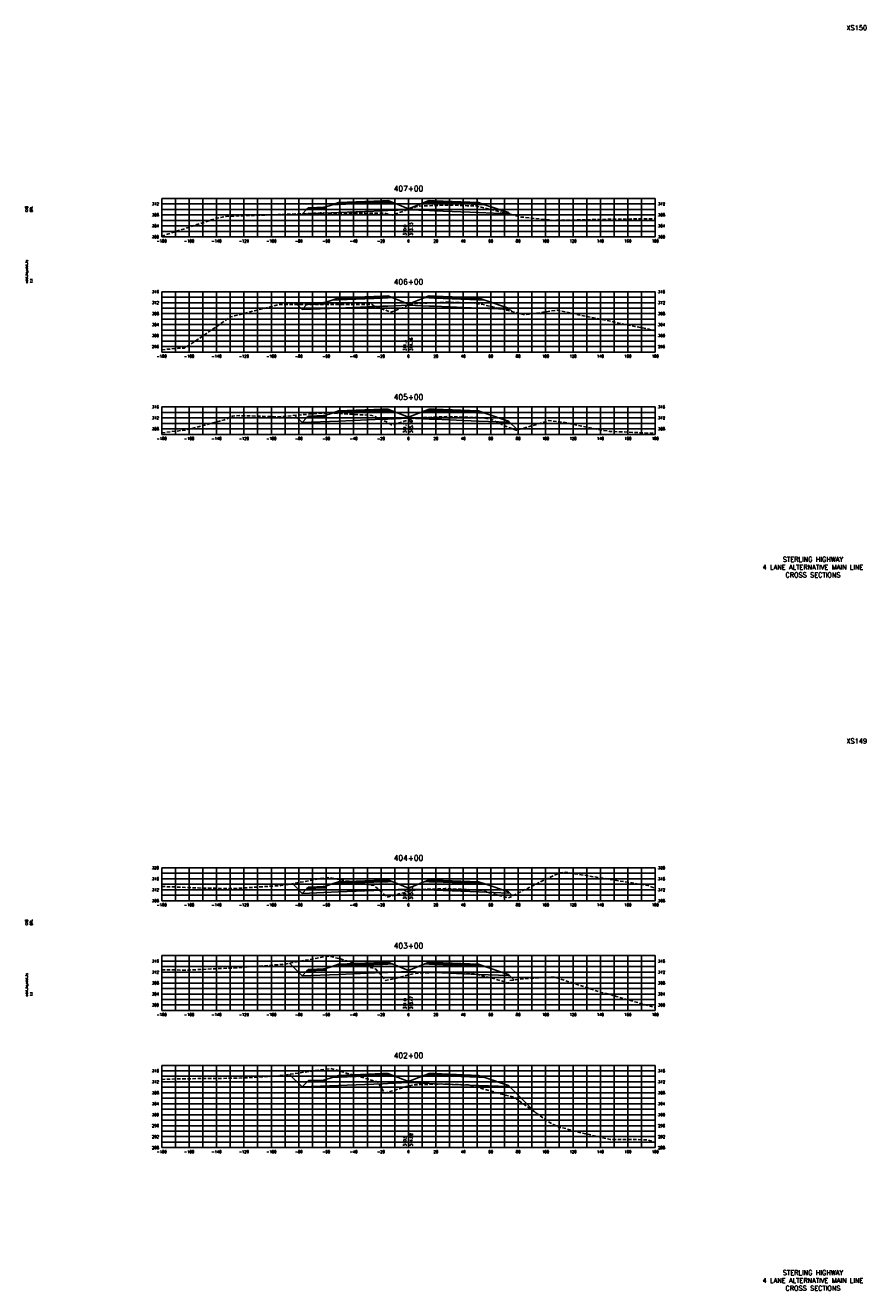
# Model space of a CAD drawing. Extents: x 37 to 9410, y 16 to 8218.
# Tile 64 of 110: x 6607 to 7220, y 2096 to 3018. Entities that reach past the tile are written whole.
import ezdxf
from ezdxf.enums import TextEntityAlignment as Align

# ---------------------------------------------------------------- set-up
doc = ezdxf.new("R2010")
doc.units = 0
doc.header["$LTSCALE"] = 20
doc.header["$MEASUREMENT"] = 0
doc.linetypes.add('HIDDEN_050%', pattern=[0.1875, 0.125, -0.0625])
for name, color, linetype in [('S-AT-TXT175', 6, 'Continuous'), ('S-AT-TXT80', 1, 'Continuous'), ('XDATUM', 3, 'Continuous'), ('XEG', 1, 'HIDDEN_050%'), ('XFG', 2, 'Continuous'), ('XGRID', 251, 'Continuous'), ('XGRIDT', 2, 'Continuous'), ('XREF-BORDER', 7, 'Continuous')]:
    doc.layers.add(name, color=color, linetype=linetype)
doc.styles.add('L100', font='simplex.shx', dxfattribs={"height": 2})
doc.styles.add('L175', font='ROMANSM.shx', dxfattribs={"height": 3.5})
doc.styles.add('L80', font='ROMANSM.shx', dxfattribs={"height": 1.6})

# ---------------------------------------------------------------- blocks, each defined once
blk = doc.blocks.new('03025_00_att1')
at = {"layer": 'S-AT-TXT175', "style": 'L175'}
for tag, p in [('NUM', (32.402, 20.822)), ('LINE1', (30.64, 1.444)), ('LINE2', (30.64, 1.161)), ('LINE3', (30.64, 0.877))]:
    blk.add_attdef(tag, text='', height=0.175, dxfattribs=at).set_placement(p, align=Align.CENTER)
at = {"layer": 'S-AT-TXT80', "style": 'L80'}
for tag, p in [('DESIGNED', (2.094, 14.201)), ('CHECKED', (2.265, 14.201)), ('DRAFTED', (2.436, 14.201)), ('PCTB', (2.094, 11.605)), ('PSCALE', (2.265, 11.605)), ('PVIEW', (2.436, 11.605))]:
    blk.add_attdef(tag, p, '', height=0.08, rotation=90, dxfattribs=at)

msp = doc.modelspace()

# ---------------------------------------------------------------- linework, layer by layer
at = {"layer": 'XDATUM', "flags": 128}
for points in [[(6808.18, 2880.86), (6808.46, 2880.58), (6835.05, 2881.65), (6867.05, 2882.93), (6871.05, 2883.09), (6886.05, 2883.69), (6901.05, 2883.09), (6905.05, 2882.93), (6937.05, 2881.65), (6959.05, 2880.77), (6959.05, 2881.65), (6960.1, 2880.6)], [(6804.8, 2814.71), (6808.46, 2811.04), (6835.05, 2812.11), (6867.05, 2813.39), (6871.05, 2813.55), (6886.05, 2814.15), (6901.05, 2813.55), (6905.05, 2813.39), (6937.05, 2812.11), (6959.05, 2811.23), (6959.05, 2812.11), (6961.63, 2809.53)], [(6803.27, 2733.83), (6808.46, 2728.64), (6835.05, 2729.71), (6867.05, 2730.99), (6871.05, 2731.15), (6886.05, 2731.75), (6901.05, 2731.15), (6905.05, 2730.99), (6937.05, 2729.71), (6959.05, 2728.83), (6959.05, 2729.71), (6965.49, 2723.27)], [(6801.38, 2392.46), (6808.46, 2385.38), (6835.05, 2386.45), (6867.05, 2387.73), (6871.05, 2387.89), (6886.05, 2388.49), (6901.05, 2387.89), (6905.05, 2387.73), (6937.05, 2386.45), (6959.05, 2385.57), (6959.05, 2386.45), (6961.94, 2383.56)], [(6799.24, 2334.48), (6808.46, 2325.26), (6835.05, 2326.33), (6867.05, 2327.61), (6871.05, 2327.77), (6886.05, 2328.37), (6901.05, 2327.77), (6905.05, 2327.61), (6937.05, 2326.33), (6959.05, 2325.45), (6959.05, 2326.33), (6963.2, 2322.18)], [(6799.34, 2253.41), (6808.46, 2244.28), (6835.05, 2245.35), (6867.05, 2246.63), (6871.05, 2246.79), (6886.05, 2247.39), (6901.05, 2246.79), (6905.05, 2246.63), (6937.05, 2245.35), (6959.05, 2244.47), (6959.05, 2245.35), (6979.27, 2225.13)]]:
    msp.add_lwpolyline(points, dxfattribs=at)
at = {"layer": 'XEG', "flags": 128}
for points in [[(6706.05, 2864.56), (6746.13, 2877.55), (6752.97, 2878.83), (6754.12, 2879.04), (6791.01, 2880.19), (6820.37, 2881.34), (6821.75, 2881.45), (6822.89, 2881.42), (6823.99, 2881.45), (6825.75, 2881.34), (6868.52, 2881.33), (6874.34, 2879.82), (6883.6, 2883.22), (6886.05, 2884.08), (6891.2, 2885.87), (6893.31, 2886.21), (6895.86, 2886.55), (6905.15, 2886.83), (6915.68, 2887.14), (6928.82, 2886.73), (6935.32, 2886.55), (6938.01, 2885.85), (6939.14, 2885.58), (6959.77, 2880.68), (6968.5, 2878.46), (6975.74, 2877.63), (6992.62, 2876.02), (7025.06, 2876.62), (7028.11, 2876.74), (7066.05, 2877.28)], [(6706.05, 2781.67), (6718.03, 2782.75), (6722.34, 2782.91), (6726.54, 2785.25), (6756.29, 2805.65), (6786.81, 2813.41), (6791.02, 2814.58), (6793.57, 2814.71), (6855.59, 2814.67), (6857.87, 2814.79), (6859.34, 2814.79), (6861.3, 2813.52), (6873.06, 2809.09), (6883.15, 2812.82), (6886.05, 2814.63), (6886.28, 2814.77), (6889.65, 2815.15), (6891.47, 2815.5), (6894.87, 2815.53), (6899.36, 2815.75), (6914.77, 2816.4), (6924.18, 2816.05), (6934.44, 2815.69), (6936.61, 2815.26), (6939.24, 2814.86), (6957.84, 2810.54), (6970.71, 2807.11), (6992.87, 2810.3), (6994.64, 2810.46), (7051.08, 2798.76), (7061.67, 2796.61), (7061.83, 2796.58), (7061.95, 2796.54), (7066.05, 2795.39)], [(6706.05, 2721.19), (6723.64, 2723.17), (6751.87, 2730.62), (6757.58, 2733.28), (6763.15, 2733.66), (6791.53, 2732.79), (6820.65, 2735.38), (6830.18, 2735.46), (6859.42, 2733.84), (6870.11, 2729.07), (6873.67, 2726.93), (6878.23, 2728.17), (6886.05, 2730.49), (6889.2, 2731.42), (6892.63, 2731.9), (6894.09, 2732.16), (6899.46, 2732.35), (6914.01, 2733), (6927.04, 2732.49), (6934.62, 2732.27), (6937.97, 2732.16), (6940.79, 2732.04), (6941.29, 2731.8), (6945.82, 2731.17), (6956.38, 2726.2), (6964.63, 2723.04), (6970.85, 2724.7), (6988.72, 2730.07), (7000.37, 2728.54), (7027, 2722.98), (7028.45, 2722.79), (7031.25, 2722.42), (7032.85, 2722.21), (7066.05, 2720.72)], [(6706.05, 2390.37), (6716.92, 2390.02), (6732.73, 2389.29), (6758.88, 2388.82), (6785.71, 2390.65), (6792.83, 2391.01), (6799.76, 2392.17), (6826.77, 2397), (6854.49, 2392.06), (6860.72, 2391.19), (6863.75, 2388.66), (6870.53, 2382.6), (6879.96, 2385.17), (6883.41, 2386.1), (6886.05, 2386.79), (6888.07, 2387.31), (6891.83, 2387.93), (6893.1, 2388.12), (6898.17, 2388.33), (6912.89, 2388.85), (6922.55, 2388.45), (6934.16, 2387.99), (6938.53, 2387.72), (6940.03, 2387.34), (6940.68, 2387.16), (6954.33, 2383.25), (6958.51, 2382.08), (6960.15, 2382.66), (6985.74, 2395.48), (6996.5, 2400.28), (7000.83, 2400.73), (7060.84, 2391.12), (7066.05, 2388.9)], [(6706.05, 2329.55), (6726.23, 2329.48), (6750.77, 2330.69), (6760.17, 2331.02), (6769.34, 2331.85), (6794.12, 2333.54), (6819.55, 2338.2), (6828.07, 2339.67), (6836.37, 2337.56), (6862.01, 2330.28), (6867.31, 2324.13), (6869.26, 2321.81), (6881.97, 2324.75), (6886.05, 2325.96), (6886.88, 2326.21), (6890.43, 2326.95), (6891.65, 2327.18), (6906.31, 2327.74), (6911.53, 2327.89), (6921.84, 2327.49), (6930.76, 2327.14), (6933.81, 2326.69), (6935.83, 2326.2), (6945.73, 2323.98), (6959.03, 2319.98), (6960, 2321.72), (6970.42, 2323.23), (6992.75, 2324.38), (7025.9, 2313.32), (7031.75, 2312.19), (7037.44, 2310.28), (7065.69, 2302.14), (7066.05, 2301.94)], [(6706.05, 2249.74), (6715.82, 2250.04), (6738.92, 2250.42), (6761.47, 2250.61), (6784.61, 2251.88), (6795.42, 2252.81), (6805.95, 2254.42), (6829.36, 2257.68), (6853.39, 2250.84), (6863.31, 2248.01), (6865.45, 2244.89), (6868.71, 2239.71), (6872.37, 2240.82), (6876.86, 2242.18), (6880.11, 2243.17), (6885.95, 2244.95), (6886.05, 2244.97), (6889.31, 2245.56), (6890.69, 2245.82), (6903.91, 2246.19), (6910.24, 2246.41), (6923.62, 2245.97), (6929.55, 2245.76), (6933.45, 2244.79), (6934.95, 2244.46), (6955.11, 2238.68), (6962.87, 2236.83), (6985.96, 2220.36), (6991.59, 2216.82), (6996.62, 2214.69), (7001.89, 2213.63), (7007.02, 2211.99), (7033.04, 2206.01), (7059.74, 2205.78), (7066.05, 2203.92)]]:
    msp.add_lwpolyline(points, dxfattribs=at)
at = {"layer": 'XFG', "flags": 128}
for points in [[(6886.05, 2884.43), (6874.1, 2889.21), (6871.05, 2889.09), (6867.05, 2888.93), (6835.05, 2887.65), (6830.48, 2887.46), (6825.05, 2885.65), (6825.05, 2884.65), (6812.01, 2884.13), (6808.46, 2880.58), (6835.05, 2881.65), (6867.05, 2882.93), (6871.05, 2883.09), (6886.05, 2883.69), (6886.05, 2884.43)], [(6871.05, 2889.43), (6867.05, 2889.27), (6835.05, 2887.99), (6835.05, 2888.99), (6830.48, 2887.46), (6835.05, 2887.65), (6867.05, 2888.93), (6871.05, 2889.09), (6874.1, 2889.21), (6871.05, 2890.43), (6871.05, 2889.43)], [(6871.05, 2890.43), (6867.05, 2890.27), (6835.05, 2888.99), (6835.05, 2888.65), (6867.05, 2889.93), (6871.05, 2890.09), (6871.05, 2890.43)], [(6871.05, 2890.09), (6867.05, 2889.93), (6835.05, 2888.65), (6835.05, 2887.99), (6867.05, 2889.27), (6871.05, 2889.43), (6871.05, 2890.09)], [(6886.05, 2884.43), (6898, 2889.21), (6901.05, 2889.09), (6905.05, 2888.93), (6937.05, 2887.65), (6941.62, 2887.46), (6959.05, 2881.65), (6959.05, 2880.77), (6937.05, 2881.65), (6905.05, 2882.93), (6901.05, 2883.09), (6886.05, 2883.69)], [(6901.05, 2890.43), (6898, 2889.21), (6901.05, 2889.09), (6905.05, 2888.93), (6937.05, 2887.65), (6941.62, 2887.46), (6937.05, 2888.99), (6937.05, 2887.99), (6905.05, 2889.27), (6901.05, 2889.43), (6901.05, 2890.43)], [(6901.05, 2890.43), (6901.05, 2890.09), (6905.05, 2889.93), (6937.05, 2888.65), (6937.05, 2888.99), (6905.05, 2890.27), (6901.05, 2890.43)], [(6901.05, 2890.09), (6901.05, 2889.43), (6905.05, 2889.27), (6937.05, 2887.99), (6937.05, 2888.65), (6905.05, 2889.93), (6901.05, 2890.09)], [(6808.46, 2880.58), (6808.46, 2880.58), (6808.18, 2880.86)], [(6825.05, 2885.65), (6824.05, 2885.61), (6824.05, 2885.27), (6814.05, 2884.87), (6814.05, 2885.21), (6813.05, 2885.17), (6812.01, 2884.13), (6825.05, 2884.65), (6825.05, 2885.65)], [(6824.05, 2885.61), (6814.05, 2885.21), (6814.05, 2884.87), (6824.05, 2885.27), (6824.05, 2885.61)], [(6959.05, 2881.65), (6959.05, 2881.65), (6960.1, 2880.6)], [(6808.46, 2811.04), (6808.46, 2811.04), (6804.8, 2814.71)], [(6886.05, 2814.89), (6874.1, 2819.67), (6871.05, 2819.55), (6867.05, 2819.39), (6835.05, 2818.11), (6830.48, 2817.92), (6825.05, 2816.11), (6825.05, 2815.11), (6812.01, 2814.59), (6808.46, 2811.04), (6835.05, 2812.11), (6867.05, 2813.39), (6871.05, 2813.55), (6886.05, 2814.15), (6886.05, 2814.89)], [(6825.05, 2816.11), (6824.05, 2816.07), (6824.05, 2815.73), (6814.05, 2815.33), (6814.05, 2815.67), (6813.05, 2815.63), (6812.01, 2814.59), (6825.05, 2815.11), (6825.05, 2816.11)], [(6824.05, 2816.07), (6814.05, 2815.67), (6814.05, 2815.33), (6824.05, 2815.73), (6824.05, 2816.07)], [(6871.05, 2819.89), (6867.05, 2819.73), (6835.05, 2818.45), (6835.05, 2819.45), (6830.48, 2817.92), (6835.05, 2818.11), (6867.05, 2819.39), (6871.05, 2819.55), (6874.1, 2819.67), (6871.05, 2820.89), (6871.05, 2819.89)], [(6871.05, 2820.89), (6867.05, 2820.73), (6835.05, 2819.45), (6835.05, 2819.11), (6867.05, 2820.39), (6871.05, 2820.55), (6871.05, 2820.89)], [(6871.05, 2820.55), (6867.05, 2820.39), (6835.05, 2819.11), (6835.05, 2818.45), (6867.05, 2819.73), (6871.05, 2819.89), (6871.05, 2820.55)], [(6886.05, 2814.89), (6898, 2819.67), (6901.05, 2819.55), (6905.05, 2819.39), (6937.05, 2818.11), (6941.62, 2817.92), (6959.05, 2812.11), (6959.05, 2811.23), (6937.05, 2812.11), (6905.05, 2813.39), (6901.05, 2813.55), (6886.05, 2814.15)], [(6901.05, 2820.89), (6898, 2819.67), (6901.05, 2819.55), (6905.05, 2819.39), (6937.05, 2818.11), (6941.62, 2817.92), (6937.05, 2819.45), (6937.05, 2818.45), (6905.05, 2819.73), (6901.05, 2819.89), (6901.05, 2820.89)], [(6901.05, 2820.89), (6901.05, 2820.55), (6905.05, 2820.39), (6937.05, 2819.11), (6937.05, 2819.45), (6905.05, 2820.73), (6901.05, 2820.89)], [(6901.05, 2820.55), (6901.05, 2819.89), (6905.05, 2819.73), (6937.05, 2818.45), (6937.05, 2819.11), (6905.05, 2820.39), (6901.05, 2820.55)], [(6959.05, 2812.11), (6959.05, 2812.11), (6961.63, 2809.53)], [(6808.46, 2728.64), (6808.46, 2728.64), (6803.27, 2733.83)], [(6886.05, 2732.49), (6874.1, 2737.27), (6871.05, 2737.15), (6867.05, 2736.99), (6835.05, 2735.71), (6830.48, 2735.52), (6825.05, 2733.71), (6825.05, 2732.71), (6812.01, 2732.19), (6808.46, 2728.64), (6835.05, 2729.71), (6867.05, 2730.99), (6871.05, 2731.15), (6886.05, 2731.75), (6886.05, 2732.49)], [(6825.05, 2733.71), (6824.05, 2733.67), (6824.05, 2733.33), (6814.05, 2732.93), (6814.05, 2733.27), (6813.05, 2733.23), (6812.01, 2732.19), (6825.05, 2732.71), (6825.05, 2733.71)], [(6824.05, 2733.67), (6814.05, 2733.27), (6814.05, 2732.93), (6824.05, 2733.33), (6824.05, 2733.67)], [(6871.05, 2737.49), (6867.05, 2737.33), (6835.05, 2736.05), (6835.05, 2737.05), (6830.48, 2735.52), (6835.05, 2735.71), (6867.05, 2736.99), (6871.05, 2737.15), (6874.1, 2737.27), (6871.05, 2738.49), (6871.05, 2737.49)], [(6871.05, 2738.49), (6867.05, 2738.33), (6835.05, 2737.05), (6835.05, 2736.71), (6867.05, 2737.99), (6871.05, 2738.15), (6871.05, 2738.49)], [(6871.05, 2738.15), (6867.05, 2737.99), (6835.05, 2736.71), (6835.05, 2736.05), (6867.05, 2737.33), (6871.05, 2737.49), (6871.05, 2738.15)], [(6886.05, 2732.49), (6898, 2737.27), (6901.05, 2737.15), (6905.05, 2736.99), (6937.05, 2735.71), (6941.62, 2735.52), (6959.05, 2729.71), (6959.05, 2728.83), (6937.05, 2729.71), (6905.05, 2730.99), (6901.05, 2731.15), (6886.05, 2731.75)], [(6901.05, 2738.49), (6898, 2737.27), (6901.05, 2737.15), (6905.05, 2736.99), (6937.05, 2735.71), (6941.62, 2735.52), (6937.05, 2737.05), (6937.05, 2736.05), (6905.05, 2737.33), (6901.05, 2737.49), (6901.05, 2738.49)], [(6901.05, 2738.49), (6901.05, 2738.15), (6905.05, 2737.99), (6937.05, 2736.71), (6937.05, 2737.05), (6905.05, 2738.33), (6901.05, 2738.49)], [(6901.05, 2738.15), (6901.05, 2737.49), (6905.05, 2737.33), (6937.05, 2736.05), (6937.05, 2736.71), (6905.05, 2737.99), (6901.05, 2738.15)], [(6959.05, 2729.71), (6959.05, 2729.71), (6965.49, 2723.27)], [(6808.46, 2385.38), (6808.46, 2385.38), (6801.38, 2392.46)], [(6886.05, 2389.23), (6874.1, 2394.01), (6871.05, 2393.89), (6867.05, 2393.73), (6835.05, 2392.45), (6830.48, 2392.26), (6825.05, 2390.45), (6825.05, 2389.45), (6812.01, 2388.93), (6808.46, 2385.38), (6835.05, 2386.45), (6867.05, 2387.73), (6871.05, 2387.89), (6886.05, 2388.49), (6886.05, 2389.23)], [(6825.05, 2390.45), (6824.05, 2390.41), (6824.05, 2390.07), (6814.05, 2389.67), (6814.05, 2390.01), (6813.05, 2389.97), (6812.01, 2388.93), (6825.05, 2389.45), (6825.05, 2390.45)], [(6824.05, 2390.41), (6814.05, 2390.01), (6814.05, 2389.67), (6824.05, 2390.07), (6824.05, 2390.41)], [(6871.05, 2394.23), (6867.05, 2394.07), (6835.05, 2392.79), (6835.05, 2393.79), (6830.48, 2392.26), (6835.05, 2392.45), (6867.05, 2393.73), (6871.05, 2393.89), (6874.1, 2394.01), (6871.05, 2395.23), (6871.05, 2394.23)], [(6871.05, 2395.23), (6867.05, 2395.07), (6835.05, 2393.79), (6835.05, 2393.45), (6867.05, 2394.73), (6871.05, 2394.89), (6871.05, 2395.23)], [(6871.05, 2394.89), (6867.05, 2394.73), (6835.05, 2393.45), (6835.05, 2392.79), (6867.05, 2394.07), (6871.05, 2394.23), (6871.05, 2394.89)], [(6886.05, 2389.23), (6898, 2394.01), (6901.05, 2393.89), (6905.05, 2393.73), (6937.05, 2392.45), (6941.62, 2392.26), (6959.05, 2386.45), (6959.05, 2385.57), (6937.05, 2386.45), (6905.05, 2387.73), (6901.05, 2387.89), (6886.05, 2388.49)], [(6901.05, 2395.23), (6898, 2394.01), (6901.05, 2393.89), (6905.05, 2393.73), (6937.05, 2392.45), (6941.62, 2392.26), (6937.05, 2393.79), (6937.05, 2392.79), (6905.05, 2394.07), (6901.05, 2394.23), (6901.05, 2395.23)], [(6901.05, 2395.23), (6901.05, 2394.89), (6905.05, 2394.73), (6937.05, 2393.45), (6937.05, 2393.79), (6905.05, 2395.07), (6901.05, 2395.23)], [(6901.05, 2394.89), (6901.05, 2394.23), (6905.05, 2394.07), (6937.05, 2392.79), (6937.05, 2393.45), (6905.05, 2394.73), (6901.05, 2394.89)], [(6959.05, 2386.45), (6959.05, 2386.45), (6961.94, 2383.56)], [(6808.46, 2325.26), (6808.46, 2325.26), (6799.24, 2334.48)], [(6871.05, 2334.11), (6867.05, 2333.95), (6835.05, 2332.67), (6835.05, 2333.67), (6830.48, 2332.14), (6835.05, 2332.33), (6867.05, 2333.61), (6871.05, 2333.77), (6874.1, 2333.89), (6871.05, 2335.11), (6871.05, 2334.11)], [(6871.05, 2335.11), (6867.05, 2334.95), (6835.05, 2333.67), (6835.05, 2333.33), (6867.05, 2334.61), (6871.05, 2334.77), (6871.05, 2335.11)], [(6871.05, 2334.77), (6867.05, 2334.61), (6835.05, 2333.33), (6835.05, 2332.67), (6867.05, 2333.95), (6871.05, 2334.11), (6871.05, 2334.77)], [(6901.05, 2335.11), (6898, 2333.89), (6901.05, 2333.77), (6905.05, 2333.61), (6937.05, 2332.33), (6941.62, 2332.14), (6937.05, 2333.67), (6937.05, 2332.67), (6905.05, 2333.95), (6901.05, 2334.11), (6901.05, 2335.11)], [(6901.05, 2335.11), (6901.05, 2334.77), (6905.05, 2334.61), (6937.05, 2333.33), (6937.05, 2333.67), (6905.05, 2334.95), (6901.05, 2335.11)], [(6901.05, 2334.77), (6901.05, 2334.11), (6905.05, 2333.95), (6937.05, 2332.67), (6937.05, 2333.33), (6905.05, 2334.61), (6901.05, 2334.77)], [(6886.05, 2329.11), (6874.1, 2333.89), (6871.05, 2333.77), (6867.05, 2333.61), (6835.05, 2332.33), (6830.48, 2332.14), (6825.05, 2330.33), (6825.05, 2329.33), (6812.01, 2328.81), (6808.46, 2325.26), (6835.05, 2326.33), (6867.05, 2327.61), (6871.05, 2327.77), (6886.05, 2328.37), (6886.05, 2329.11)], [(6825.05, 2330.33), (6824.05, 2330.29), (6824.05, 2329.95), (6814.05, 2329.55), (6814.05, 2329.89), (6813.05, 2329.85), (6812.01, 2328.81), (6825.05, 2329.33), (6825.05, 2330.33)], [(6824.05, 2330.29), (6814.05, 2329.89), (6814.05, 2329.55), (6824.05, 2329.95), (6824.05, 2330.29)], [(6886.05, 2329.11), (6898, 2333.89), (6901.05, 2333.77), (6905.05, 2333.61), (6937.05, 2332.33), (6941.62, 2332.14), (6959.05, 2326.33), (6959.05, 2325.45), (6937.05, 2326.33), (6905.05, 2327.61), (6901.05, 2327.77), (6886.05, 2328.37)], [(6959.05, 2326.33), (6959.05, 2326.33), (6963.2, 2322.18)], [(6808.46, 2244.28), (6808.46, 2244.28), (6799.34, 2253.41)], [(6886.05, 2248.13), (6874.1, 2252.91), (6871.05, 2252.79), (6867.05, 2252.63), (6835.05, 2251.35), (6830.48, 2251.16), (6825.05, 2249.35), (6825.05, 2248.35), (6812.01, 2247.83), (6808.46, 2244.28), (6835.05, 2245.35), (6867.05, 2246.63), (6871.05, 2246.79), (6886.05, 2247.39), (6886.05, 2248.13)], [(6871.05, 2253.13), (6867.05, 2252.97), (6835.05, 2251.69), (6835.05, 2252.69), (6830.48, 2251.16), (6835.05, 2251.35), (6867.05, 2252.63), (6871.05, 2252.79), (6874.1, 2252.91), (6871.05, 2254.13), (6871.05, 2253.13)], [(6871.05, 2254.13), (6867.05, 2253.97), (6835.05, 2252.69), (6835.05, 2252.35), (6867.05, 2253.63), (6871.05, 2253.79), (6871.05, 2254.13)], [(6871.05, 2253.79), (6867.05, 2253.63), (6835.05, 2252.35), (6835.05, 2251.69), (6867.05, 2252.97), (6871.05, 2253.13), (6871.05, 2253.79)], [(6886.05, 2248.13), (6898, 2252.91), (6901.05, 2252.79), (6905.05, 2252.63), (6937.05, 2251.35), (6941.62, 2251.16), (6959.05, 2245.35), (6959.05, 2244.47), (6937.05, 2245.35), (6905.05, 2246.63), (6901.05, 2246.79), (6886.05, 2247.39)], [(6901.05, 2254.13), (6898, 2252.91), (6901.05, 2252.79), (6905.05, 2252.63), (6937.05, 2251.35), (6941.62, 2251.16), (6937.05, 2252.69), (6937.05, 2251.69), (6905.05, 2252.97), (6901.05, 2253.13), (6901.05, 2254.13)], [(6901.05, 2254.13), (6901.05, 2253.79), (6905.05, 2253.63), (6937.05, 2252.35), (6937.05, 2252.69), (6905.05, 2253.97), (6901.05, 2254.13)], [(6901.05, 2253.79), (6901.05, 2253.13), (6905.05, 2252.97), (6937.05, 2251.69), (6937.05, 2252.35), (6905.05, 2253.63), (6901.05, 2253.79)], [(6825.05, 2249.35), (6824.05, 2249.31), (6824.05, 2248.97), (6814.05, 2248.57), (6814.05, 2248.91), (6813.05, 2248.87), (6812.01, 2247.83), (6825.05, 2248.35), (6825.05, 2249.35)], [(6824.05, 2249.31), (6814.05, 2248.91), (6814.05, 2248.57), (6824.05, 2248.97), (6824.05, 2249.31)], [(6959.05, 2245.35), (6959.05, 2245.35), (6979.27, 2225.13)]]:
    msp.add_lwpolyline(points, dxfattribs=at)
at = {"layer": 'XGRID'}
for p, q in [((6706.05, 2864), (6706.05, 2892)), ((6706.05, 2892), (7066.05, 2892)), ((6706.05, 2888), (7066.05, 2888)), ((6716.05, 2864), (6716.05, 2892)), ((6726.05, 2864), (6726.05, 2892)), ((6736.05, 2864), (6736.05, 2892)), ((6746.05, 2864), (6746.05, 2892)), ((6756.05, 2864), (6756.05, 2892)), ((6766.05, 2864), (6766.05, 2892)), ((6776.05, 2864), (6776.05, 2892)), ((6786.05, 2864), (6786.05, 2892)), ((6796.05, 2864), (6796.05, 2892)), ((6806.05, 2864), (6806.05, 2892)), ((6816.05, 2864), (6816.05, 2892)), ((6826.05, 2864), (6826.05, 2892)), ((6836.05, 2864), (6836.05, 2892)), ((6846.05, 2864), (6846.05, 2892)), ((6856.05, 2864), (6856.05, 2892)), ((6866.05, 2864), (6866.05, 2892)), ((6876.05, 2864), (6876.05, 2892)), ((6886.05, 2864), (6886.05, 2892)), ((6896.05, 2864), (6896.05, 2892)), ((6906.05, 2864), (6906.05, 2892)), ((6916.05, 2864), (6916.05, 2892)), ((6926.05, 2864), (6926.05, 2892)), ((6936.05, 2864), (6936.05, 2892)), ((6946.05, 2864), (6946.05, 2892)), ((6956.05, 2864), (6956.05, 2892)), ((6966.05, 2864), (6966.05, 2892)), ((6976.05, 2864), (6976.05, 2892)), ((6986.05, 2864), (6986.05, 2892)), ((6996.05, 2864), (6996.05, 2892)), ((7006.05, 2864), (7006.05, 2892)), ((7016.05, 2864), (7016.05, 2892)), ((7026.05, 2864), (7026.05, 2892)), ((7036.05, 2864), (7036.05, 2892)), ((7046.05, 2864), (7046.05, 2892)), ((7056.05, 2864), (7056.05, 2892)), ((7066.05, 2864), (7066.05, 2892)), ((6706.05, 2884), (7066.05, 2884)), ((6706.05, 2880), (7066.05, 2880)), ((6706.05, 2876), (7066.05, 2876)), ((6706.05, 2872), (7066.05, 2872)), ((6706.05, 2868), (7066.05, 2868)), ((6706.05, 2864), (7066.05, 2864)), ((6706.05, 2780), (6706.05, 2824)), ((6706.05, 2824), (7066.05, 2824)), ((6716.05, 2780), (6716.05, 2824)), ((6726.05, 2780), (6726.05, 2824)), ((6736.05, 2780), (6736.05, 2824)), ((6746.05, 2780), (6746.05, 2824)), ((6756.05, 2780), (6756.05, 2824)), ((6766.05, 2780), (6766.05, 2824)), ((6776.05, 2780), (6776.05, 2824)), ((6786.05, 2780), (6786.05, 2824)), ((6796.05, 2780), (6796.05, 2824)), ((6806.05, 2780), (6806.05, 2824)), ((6816.05, 2780), (6816.05, 2824)), ((6826.05, 2780), (6826.05, 2824)), ((6836.05, 2780), (6836.05, 2824)), ((6846.05, 2780), (6846.05, 2824)), ((6856.05, 2780), (6856.05, 2824)), ((6866.05, 2780), (6866.05, 2824)), ((6876.05, 2780), (6876.05, 2824)), ((6886.05, 2780), (6886.05, 2824)), ((6896.05, 2780), (6896.05, 2824)), ((6906.05, 2780), (6906.05, 2824)), ((6916.05, 2780), (6916.05, 2824)), ((6926.05, 2780), (6926.05, 2824)), ((6936.05, 2780), (6936.05, 2824)), ((6946.05, 2780), (6946.05, 2824)), ((6956.05, 2780), (6956.05, 2824)), ((6966.05, 2780), (6966.05, 2824)), ((6976.05, 2780), (6976.05, 2824)), ((6986.05, 2780), (6986.05, 2824)), ((6996.05, 2780), (6996.05, 2824)), ((7006.05, 2780), (7006.05, 2824)), ((7016.05, 2780), (7016.05, 2824)), ((7026.05, 2780), (7026.05, 2824)), ((7036.05, 2780), (7036.05, 2824)), ((7046.05, 2780), (7046.05, 2824)), ((7056.05, 2780), (7056.05, 2824)), ((7066.05, 2780), (7066.05, 2824)), ((6706.05, 2820), (7066.05, 2820)), ((6706.05, 2816), (7066.05, 2816)), ((6706.05, 2812), (7066.05, 2812)), ((6706.05, 2808), (7066.05, 2808)), ((6706.05, 2804), (7066.05, 2804)), ((6706.05, 2800), (7066.05, 2800)), ((6706.05, 2796), (7066.05, 2796)), ((6706.05, 2792), (7066.05, 2792)), ((6706.05, 2788), (7066.05, 2788)), ((6706.05, 2784), (7066.05, 2784)), ((6706.05, 2780), (7066.05, 2780)), ((6706.05, 2720), (6706.05, 2740)), ((6706.05, 2740), (7066.05, 2740)), ((6716.05, 2720), (6716.05, 2740)), ((6726.05, 2720), (6726.05, 2740)), ((6736.05, 2720), (6736.05, 2740)), ((6746.05, 2720), (6746.05, 2740)), ((6756.05, 2720), (6756.05, 2740)), ((6766.05, 2720), (6766.05, 2740)), ((6776.05, 2720), (6776.05, 2740)), ((6786.05, 2720), (6786.05, 2740)), ((6796.05, 2720), (6796.05, 2740)), ((6806.05, 2720), (6806.05, 2740)), ((6816.05, 2720), (6816.05, 2740)), ((6826.05, 2720), (6826.05, 2740)), ((6836.05, 2720), (6836.05, 2740)), ((6846.05, 2720), (6846.05, 2740)), ((6856.05, 2720), (6856.05, 2740)), ((6866.05, 2720), (6866.05, 2740)), ((6876.05, 2720), (6876.05, 2740)), ((6886.05, 2720), (6886.05, 2740)), ((6896.05, 2720), (6896.05, 2740)), ((6906.05, 2720), (6906.05, 2740)), ((6916.05, 2720), (6916.05, 2740)), ((6926.05, 2720), (6926.05, 2740)), ((6936.05, 2720), (6936.05, 2740)), ((6946.05, 2720), (6946.05, 2740)), ((6956.05, 2720), (6956.05, 2740)), ((6966.05, 2720), (6966.05, 2740)), ((6976.05, 2720), (6976.05, 2740)), ((6986.05, 2720), (6986.05, 2740)), ((6996.05, 2720), (6996.05, 2740)), ((7006.05, 2720), (7006.05, 2740)), ((7016.05, 2720), (7016.05, 2740)), ((7026.05, 2720), (7026.05, 2740)), ((7036.05, 2720), (7036.05, 2740)), ((7046.05, 2720), (7046.05, 2740)), ((7056.05, 2720), (7056.05, 2740)), ((7066.05, 2720), (7066.05, 2740)), ((6706.05, 2736), (7066.05, 2736)), ((6706.05, 2732), (7066.05, 2732)), ((6706.05, 2728), (7066.05, 2728)), ((6706.05, 2724), (7066.05, 2724)), ((6706.05, 2720), (7066.05, 2720)), ((6706.05, 2380), (6706.05, 2404)), ((6706.05, 2404), (7066.05, 2404)), ((6706.05, 2400), (7066.05, 2400)), ((6716.05, 2380), (6716.05, 2404)), ((6726.05, 2380), (6726.05, 2404)), ((6736.05, 2380), (6736.05, 2404)), ((6746.05, 2380), (6746.05, 2404)), ((6756.05, 2380), (6756.05, 2404)), ((6766.05, 2380), (6766.05, 2404)), ((6776.05, 2380), (6776.05, 2404)), ((6786.05, 2380), (6786.05, 2404)), ((6796.05, 2380), (6796.05, 2404)), ((6806.05, 2380), (6806.05, 2404)), ((6816.05, 2380), (6816.05, 2404)), ((6826.05, 2380), (6826.05, 2404)), ((6836.05, 2380), (6836.05, 2404)), ((6846.05, 2380), (6846.05, 2404)), ((6856.05, 2380), (6856.05, 2404)), ((6866.05, 2380), (6866.05, 2404)), ((6876.05, 2380), (6876.05, 2404)), ((6886.05, 2380), (6886.05, 2404)), ((6896.05, 2380), (6896.05, 2404)), ((6906.05, 2380), (6906.05, 2404)), ((6916.05, 2380), (6916.05, 2404)), ((6926.05, 2380), (6926.05, 2404)), ((6936.05, 2380), (6936.05, 2404)), ((6946.05, 2380), (6946.05, 2404)), ((6956.05, 2380), (6956.05, 2404)), ((6966.05, 2380), (6966.05, 2404)), ((6976.05, 2380), (6976.05, 2404)), ((6986.05, 2380), (6986.05, 2404)), ((6996.05, 2380), (6996.05, 2404)), ((7006.05, 2380), (7006.05, 2404)), ((7016.05, 2380), (7016.05, 2404)), ((7026.05, 2380), (7026.05, 2404)), ((7036.05, 2380), (7036.05, 2404)), ((7046.05, 2380), (7046.05, 2404)), ((7056.05, 2380), (7056.05, 2404)), ((7066.05, 2380), (7066.05, 2404)), ((6706.05, 2396), (7066.05, 2396)), ((6706.05, 2392), (7066.05, 2392)), ((6706.05, 2388), (7066.05, 2388)), ((6706.05, 2384), (7066.05, 2384)), ((6706.05, 2380), (7066.05, 2380)), ((6706.05, 2300), (6706.05, 2340)), ((6706.05, 2340), (7066.05, 2340)), ((6706.05, 2336), (7066.05, 2336)), ((6716.05, 2300), (6716.05, 2340)), ((6726.05, 2300), (6726.05, 2340)), ((6736.05, 2300), (6736.05, 2340)), ((6746.05, 2300), (6746.05, 2340)), ((6756.05, 2300), (6756.05, 2340)), ((6766.05, 2300), (6766.05, 2340)), ((6776.05, 2300), (6776.05, 2340)), ((6786.05, 2300), (6786.05, 2340)), ((6796.05, 2300), (6796.05, 2340)), ((6806.05, 2300), (6806.05, 2340)), ((6816.05, 2300), (6816.05, 2340)), ((6826.05, 2300), (6826.05, 2340)), ((6836.05, 2300), (6836.05, 2340)), ((6846.05, 2300), (6846.05, 2340)), ((6856.05, 2300), (6856.05, 2340)), ((6866.05, 2300), (6866.05, 2340)), ((6876.05, 2300), (6876.05, 2340)), ((6886.05, 2300), (6886.05, 2340)), ((6896.05, 2300), (6896.05, 2340)), ((6906.05, 2300), (6906.05, 2340)), ((6916.05, 2300), (6916.05, 2340)), ((6926.05, 2300), (6926.05, 2340)), ((6936.05, 2300), (6936.05, 2340)), ((6946.05, 2300), (6946.05, 2340)), ((6956.05, 2300), (6956.05, 2340)), ((6966.05, 2300), (6966.05, 2340)), ((6976.05, 2300), (6976.05, 2340)), ((6986.05, 2300), (6986.05, 2340)), ((6996.05, 2300), (6996.05, 2340)), ((7006.05, 2300), (7006.05, 2340)), ((7016.05, 2300), (7016.05, 2340)), ((7026.05, 2300), (7026.05, 2340)), ((7036.05, 2300), (7036.05, 2340)), ((7046.05, 2300), (7046.05, 2340)), ((7056.05, 2300), (7056.05, 2340)), ((7066.05, 2300), (7066.05, 2340)), ((6706.05, 2332), (7066.05, 2332)), ((6706.05, 2328), (7066.05, 2328)), ((6706.05, 2324), (7066.05, 2324)), ((6706.05, 2320), (7066.05, 2320)), ((6706.05, 2316), (7066.05, 2316)), ((6706.05, 2312), (7066.05, 2312)), ((6706.05, 2308), (7066.05, 2308)), ((6706.05, 2304), (7066.05, 2304)), ((6706.05, 2300), (7066.05, 2300)), ((6706.05, 2200), (6706.05, 2260)), ((6706.05, 2260), (7066.05, 2260)), ((6706.05, 2256), (7066.05, 2256)), ((6706.05, 2252), (7066.05, 2252)), ((6716.05, 2200), (6716.05, 2260)), ((6726.05, 2200), (6726.05, 2260)), ((6736.05, 2200), (6736.05, 2260)), ((6746.05, 2200), (6746.05, 2260)), ((6756.05, 2200), (6756.05, 2260)), ((6766.05, 2200), (6766.05, 2260)), ((6776.05, 2200), (6776.05, 2260)), ((6786.05, 2200), (6786.05, 2260)), ((6796.05, 2200), (6796.05, 2260)), ((6806.05, 2200), (6806.05, 2260)), ((6816.05, 2200), (6816.05, 2260)), ((6826.05, 2200), (6826.05, 2260)), ((6836.05, 2200), (6836.05, 2260)), ((6846.05, 2200), (6846.05, 2260)), ((6856.05, 2200), (6856.05, 2260)), ((6866.05, 2200), (6866.05, 2260)), ((6876.05, 2200), (6876.05, 2260)), ((6886.05, 2200), (6886.05, 2260)), ((6896.05, 2200), (6896.05, 2260)), ((6906.05, 2200), (6906.05, 2260)), ((6916.05, 2200), (6916.05, 2260)), ((6926.05, 2200), (6926.05, 2260)), ((6936.05, 2200), (6936.05, 2260)), ((6946.05, 2200), (6946.05, 2260)), ((6956.05, 2200), (6956.05, 2260)), ((6966.05, 2200), (6966.05, 2260)), ((6976.05, 2200), (6976.05, 2260)), ((6986.05, 2200), (6986.05, 2260)), ((6996.05, 2200), (6996.05, 2260)), ((7006.05, 2200), (7006.05, 2260)), ((7016.05, 2200), (7016.05, 2260)), ((7026.05, 2200), (7026.05, 2260)), ((7036.05, 2200), (7036.05, 2260)), ((7046.05, 2200), (7046.05, 2260)), ((7056.05, 2200), (7056.05, 2260)), ((7066.05, 2200), (7066.05, 2260)), ((6706.05, 2248), (7066.05, 2248)), ((6706.05, 2244), (7066.05, 2244)), ((6706.05, 2240), (7066.05, 2240)), ((6706.05, 2236), (7066.05, 2236)), ((6706.05, 2232), (7066.05, 2232)), ((6706.05, 2228), (7066.05, 2228)), ((6706.05, 2224), (7066.05, 2224)), ((6706.05, 2220), (7066.05, 2220)), ((6706.05, 2216), (7066.05, 2216)), ((6706.05, 2212), (7066.05, 2212)), ((6706.05, 2208), (7066.05, 2208)), ((6706.05, 2204), (7066.05, 2204)), ((6706.05, 2200), (7066.05, 2200))]:
    msp.add_line(p, q, dxfattribs=at)

# ---------------------------------------------------------------- block references
at = {"layer": 'XREF-BORDER'}
ref = msp.add_blockref('03025_00_att1', (6566.45, 2598.23), dxfattribs=dict(at, xscale=20, yscale=20, zscale=20))
ref.add_attrib('LINE1', 'STERLING HIGHWAY', dxfattribs={"layer": 'S-AT-TXT175', "height": 3.5, "style": 'L175'}).set_placement((7181.07, 2627.1), align=Align.CENTER)
ref.add_attrib('LINE2', '4 LANE ALTERNATIVE MAIN LINE', dxfattribs={"layer": 'S-AT-TXT175', "height": 3.5, "style": 'L175'}).set_placement((7181.07, 2621.44), align=Align.CENTER)
ref.add_attrib('LINE3', 'CROSS SECTIONS', dxfattribs={"layer": 'S-AT-TXT175', "height": 3.5, "style": 'L175'}).set_placement((7181.07, 2615.77), align=Align.CENTER)
ref.add_attrib('NUM', 'XS150', dxfattribs={"layer": 'S-AT-TXT175', "height": 3.5, "style": 'L175'}).set_placement((7213, 3014.66), align=Align.CENTER)
ref.add_attrib('DESIGNED', 'CAB', (6608.34, 2882.25), dxfattribs={"layer": 'S-AT-TXT80', "height": 1.6, "rotation": 90, "style": 'L80'})
ref.add_attrib('CHECKED', 'DRL', (6611.75, 2882.25), dxfattribs={"layer": 'S-AT-TXT80', "height": 1.6, "rotation": 90, "style": 'L80'})
ref.add_attrib('PCTB', 'adot_hs,adot_fs', (6608.34, 2830.32), dxfattribs={"layer": 'S-AT-TXT80', "height": 1.6, "rotation": 90, "style": 'L80'})
ref.add_attrib('PSCALE', '1:1', (6611.75, 2830.32), dxfattribs={"layer": 'S-AT-TXT80', "height": 1.6, "rotation": 90, "style": 'L80'})
ref = msp.add_blockref('03025_00_att1', (6566.45, 2078.23), dxfattribs=dict(at, xscale=20, yscale=20, zscale=20))
ref.add_attrib('LINE1', 'STERLING HIGHWAY', dxfattribs={"layer": 'S-AT-TXT175', "height": 3.5, "style": 'L175'}).set_placement((7181.07, 2107.1), align=Align.CENTER)
ref.add_attrib('LINE2', '4 LANE ALTERNATIVE MAIN LINE', dxfattribs={"layer": 'S-AT-TXT175', "height": 3.5, "style": 'L175'}).set_placement((7181.07, 2101.44), align=Align.CENTER)
ref.add_attrib('LINE3', 'CROSS SECTIONS', dxfattribs={"layer": 'S-AT-TXT175', "height": 3.5, "style": 'L175'}).set_placement((7181.07, 2095.77), align=Align.CENTER)
ref.add_attrib('NUM', 'XS149', dxfattribs={"layer": 'S-AT-TXT175', "height": 3.5, "style": 'L175'}).set_placement((7213, 2494.66), align=Align.CENTER)
ref.add_attrib('DESIGNED', 'CAB', (6608.34, 2362.25), dxfattribs={"layer": 'S-AT-TXT80', "height": 1.6, "rotation": 90, "style": 'L80'})
ref.add_attrib('CHECKED', 'DRL', (6611.75, 2362.25), dxfattribs={"layer": 'S-AT-TXT80', "height": 1.6, "rotation": 90, "style": 'L80'})
ref.add_attrib('PCTB', 'adot_hs,adot_fs', (6608.34, 2310.32), dxfattribs={"layer": 'S-AT-TXT80', "height": 1.6, "rotation": 90, "style": 'L80'})
ref.add_attrib('PSCALE', '1:1', (6611.75, 2310.32), dxfattribs={"layer": 'S-AT-TXT80', "height": 1.6, "rotation": 90, "style": 'L80'})

# ---------------------------------------------------------------- texts
at = {"layer": 'XGRIDT', "style": 'L100'}
for s, p in [('407+00', (6886.05, 2896)), ('406+00', (6886.05, 2828)), ('405+00', (6886.05, 2744)), ('404+00', (6886.05, 2408)), ('403+00', (6886.05, 2344)), ('402+00', (6886.05, 2264))]:
    msp.add_text(s, height=4, dxfattribs=at).set_placement(p, align=Align.BOTTOM_CENTER)
for s, p in [('312', (6704.05, 2888)), ('308', (6704.05, 2880)), ('304', (6704.05, 2872)), ('300', (6704.05, 2864)), ('316', (6704.05, 2824)), ('312', (6704.05, 2816)), ('308', (6704.05, 2808)), ('304', (6704.05, 2800)), ('300', (6704.05, 2792)), ('296', (6704.05, 2784)), ('316', (6704.05, 2740)), ('312', (6704.05, 2732)), ('308', (6704.05, 2724)), ('320', (6704.05, 2404)), ('316', (6704.05, 2396)), ('312', (6704.05, 2388)), ('308', (6704.05, 2380)), ('316', (6704.05, 2336)), ('312', (6704.05, 2328)), ('308', (6704.05, 2320)), ('304', (6704.05, 2312)), ('300', (6704.05, 2304)), ('316', (6704.05, 2256)), ('312', (6704.05, 2248)), ('308', (6704.05, 2240)), ('304', (6704.05, 2232)), ('300', (6704.05, 2224)), ('296', (6704.05, 2216)), ('292', (6704.05, 2208)), ('288', (6704.05, 2200))]:
    msp.add_text(s, height=2, dxfattribs=at).set_placement(p, align=Align.MIDDLE_RIGHT)
for s, p in [('312', (7068.05, 2888)), ('308', (7068.05, 2880)), ('304', (7068.05, 2872)), ('300', (7068.05, 2864)), ('316', (7068.05, 2824)), ('312', (7068.05, 2816)), ('308', (7068.05, 2808)), ('304', (7068.05, 2800)), ('300', (7068.05, 2792)), ('296', (7068.05, 2784)), ('316', (7068.05, 2740)), ('312', (7068.05, 2732)), ('308', (7068.05, 2724)), ('320', (7068.05, 2404)), ('316', (7068.05, 2396)), ('312', (7068.05, 2388)), ('308', (7068.05, 2380)), ('316', (7068.05, 2336)), ('312', (7068.05, 2328)), ('308', (7068.05, 2320)), ('304', (7068.05, 2312)), ('300', (7068.05, 2304)), ('316', (7068.05, 2256)), ('312', (7068.05, 2248)), ('308', (7068.05, 2240)), ('304', (7068.05, 2232)), ('300', (7068.05, 2224)), ('296', (7068.05, 2216)), ('292', (7068.05, 2208)), ('288', (7068.05, 2200))]:
    msp.add_text(s, height=2, dxfattribs=at).set_placement(p, align=Align.MIDDLE_LEFT)
for s, p in [('310.0', (6885.05, 2865)), ('311.3', (6885.05, 2781)), ('311.2', (6885.05, 2721)), ('311.4', (6885.05, 2381)), ('311.0', (6885.05, 2301)), ('310.5', (6885.05, 2201))]:
    msp.add_text(s, height=2, rotation=90, dxfattribs=at).set_placement(p, align=Align.BOTTOM_LEFT)
for s, p in [('313.13', (6887.05, 2865)), ('314.36', (6887.05, 2781)), ('315.16', (6887.05, 2721)), ('315.53', (6887.05, 2381)), ('315.47', (6887.05, 2301)), ('314.98', (6887.05, 2201))]:
    msp.add_text(s, height=2, rotation=90, dxfattribs=at).set_placement(p, align=Align.TOP_LEFT)
for s, p in [('-180', (6706.05, 2862)), ('-160', (6726.05, 2862)), ('-140', (6746.05, 2862)), ('-120', (6766.05, 2862)), ('-100', (6786.05, 2862)), ('-80', (6806.05, 2862)), ('-60', (6826.05, 2862)), ('-40', (6846.05, 2862)), ('-20', (6866.05, 2862)), ('0', (6886.05, 2862)), ('20', (6906.05, 2862)), ('40', (6926.05, 2862)), ('60', (6946.05, 2862)), ('80', (6966.05, 2862)), ('100', (6986.05, 2862)), ('120', (7006.05, 2862)), ('140', (7026.05, 2862)), ('160', (7046.05, 2862)), ('180', (7066.05, 2862)), ('-180', (6706.05, 2778)), ('-160', (6726.05, 2778)), ('-140', (6746.05, 2778)), ('-120', (6766.05, 2778)), ('-100', (6786.05, 2778)), ('-80', (6806.05, 2778)), ('-60', (6826.05, 2778)), ('-40', (6846.05, 2778)), ('-20', (6866.05, 2778)), ('0', (6886.05, 2778)), ('20', (6906.05, 2778)), ('40', (6926.05, 2778)), ('60', (6946.05, 2778)), ('80', (6966.05, 2778)), ('100', (6986.05, 2778)), ('120', (7006.05, 2778)), ('140', (7026.05, 2778)), ('160', (7046.05, 2778)), ('180', (7066.05, 2778)), ('-180', (6706.05, 2718)), ('-160', (6726.05, 2718)), ('-140', (6746.05, 2718)), ('-120', (6766.05, 2718)), ('-100', (6786.05, 2718)), ('-80', (6806.05, 2718)), ('-60', (6826.05, 2718)), ('-40', (6846.05, 2718)), ('-20', (6866.05, 2718)), ('0', (6886.05, 2718)), ('20', (6906.05, 2718)), ('40', (6926.05, 2718)), ('60', (6946.05, 2718)), ('80', (6966.05, 2718)), ('100', (6986.05, 2718)), ('120', (7006.05, 2718)), ('140', (7026.05, 2718)), ('160', (7046.05, 2718)), ('180', (7066.05, 2718)), ('-180', (6706.05, 2378)), ('-160', (6726.05, 2378)), ('-140', (6746.05, 2378)), ('-120', (6766.05, 2378)), ('-100', (6786.05, 2378)), ('-80', (6806.05, 2378)), ('-60', (6826.05, 2378)), ('-40', (6846.05, 2378)), ('-20', (6866.05, 2378)), ('0', (6886.05, 2378)), ('20', (6906.05, 2378)), ('40', (6926.05, 2378)), ('60', (6946.05, 2378)), ('80', (6966.05, 2378)), ('100', (6986.05, 2378)), ('120', (7006.05, 2378)), ('140', (7026.05, 2378)), ('160', (7046.05, 2378)), ('180', (7066.05, 2378)), ('-180', (6706.05, 2298)), ('-160', (6726.05, 2298)), ('-140', (6746.05, 2298)), ('-120', (6766.05, 2298)), ('-100', (6786.05, 2298)), ('-80', (6806.05, 2298)), ('-60', (6826.05, 2298)), ('-40', (6846.05, 2298)), ('-20', (6866.05, 2298)), ('0', (6886.05, 2298)), ('20', (6906.05, 2298)), ('40', (6926.05, 2298)), ('60', (6946.05, 2298)), ('80', (6966.05, 2298)), ('100', (6986.05, 2298)), ('120', (7006.05, 2298)), ('140', (7026.05, 2298)), ('160', (7046.05, 2298)), ('180', (7066.05, 2298)), ('-180', (6706.05, 2198)), ('-160', (6726.05, 2198)), ('-140', (6746.05, 2198)), ('-120', (6766.05, 2198)), ('-100', (6786.05, 2198)), ('-80', (6806.05, 2198)), ('-60', (6826.05, 2198)), ('-40', (6846.05, 2198)), ('-20', (6866.05, 2198)), ('0', (6886.05, 2198)), ('20', (6906.05, 2198)), ('40', (6926.05, 2198)), ('60', (6946.05, 2198)), ('80', (6966.05, 2198)), ('100', (6986.05, 2198)), ('120', (7006.05, 2198)), ('140', (7026.05, 2198)), ('160', (7046.05, 2198)), ('180', (7066.05, 2198))]:
    msp.add_text(s, height=2, dxfattribs=at).set_placement(p, align=Align.TOP_CENTER)

doc.saveas('drawing.dxf')
